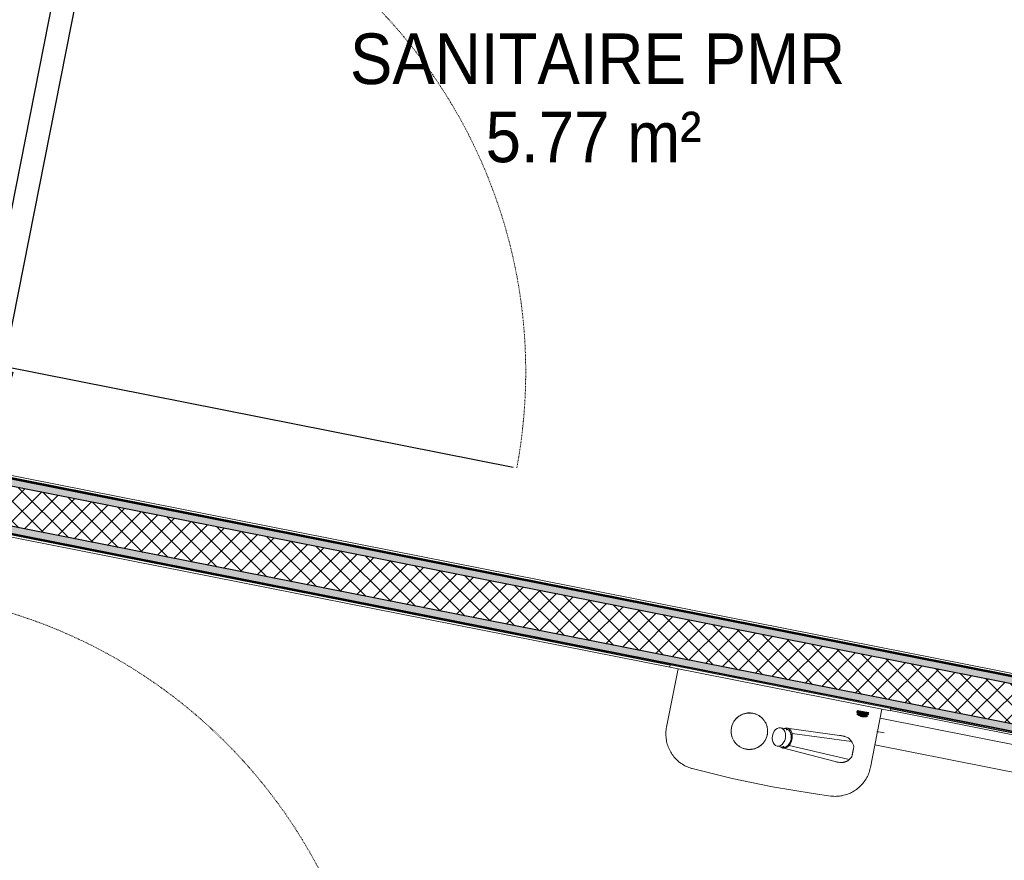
# Model space of a CAD drawing. Header units: millimetres. Extents: x -24070 to 30874, y -36590 to 4541.
# Tile 80 of 86: x 3655 to 5405, y -20861 to -19367. Entities that reach past the tile are written whole.
import ezdxf

# ---------------------------------------------------------------- set-up
doc = ezdxf.new("R2010")
doc.units = ezdxf.units.MM
doc.linetypes.add('Centre', pattern=[29.999999, 12, -6, 6, -6])
doc.linetypes.add('Tiret', pattern=[2.5, 1.25, -1.25])
for name, color, linetype, lineweight in [('A-AREA-IDEN', 7, 'Continuous', 30), ('A-DOOR', 7, 'Continuous', 25), ('A-DOOR-FRAM', 7, 'Continuous', 25), ('A-FLOR-HRAL', 7, 'Continuous', 18), ('A-WALL', 7, 'Continuous', 25), ('A-WALL-PATT', 7, 'Continuous', 25), ('BATIEMENT', 7, 'Continuous', 18), ('BATIMENT', 7, 'Continuous', 25), ('CANALISATIONS', 7, 'Continuous', 18), ('ELEMENTS DETAILS', 7, 'Continuous', 18), ('EQP SPE', 7, 'Continuous', 18), ('SANITAIRES', 7, 'Continuous', 18), ('TUYAUTERIE', 7, 'Continuous', 18)]:
    doc.layers.add(name, color=color, linetype=linetype, lineweight=lineweight)
doc.styles.add('Arial', font='arial.ttf', dxfattribs={"width": 0.9, "height": 90})

# ---------------------------------------------------------------- blocks, each defined once
blk = doc.blocks.new('PRT_SIMPLE_HUI_58x68x48 - PRT_BOIS_1V_930x2040x40-V5-2021_015_1111_DCE_1_50_N0 FINI_PLB_EG')
at = {"layer": 'ELEMENTS DETAILS', "lineweight": 25}
h = blk.add_hatch(color=256, dxfattribs=at)
h.paths.add_polyline_path([(-483.8, 12.8), (-496.3, 14.5), (-500.5, 14.5), (-500.2, 13.2), (-495.7, 13.1), (-485.1, 11.7), (-483.8, 9.7), (-483.8, 11.9)])
h.paths.add_polyline_path([(-483.8, 9.7), (-485.1, 10.6), (-488.8, 9.3), (-505.2, 9.6), (-505.2, 10.2), (-502, 10.2), (-502, 11.5), (-508.5, 11.5), (-508.5, 8), (-488.5, 8), (-484.8, 9.3)])
h = blk.add_hatch(color=256, dxfattribs=at)
h.paths.add_polyline_path([(413.8, 9.7), (415.1, 11.7), (426.1, 13.2), (430.5, 13.2), (430.5, 14.5), (425.8, 14.5), (413.8, 12.8), (413.8, 10.4)])
h.paths.add_polyline_path([(438.5, 11.5), (432, 11.5), (432.2, 10.2), (435.2, 10.2), (435.2, 9.3), (418.2, 9.5), (415.1, 10.6), (413.8, 9.7), (419, 8), (438.5, 8), (438.5, 10.9)])
at = {"layer": 'A-DOOR'}
for p, q in [((417, 54.5), (417, 977.5)), ((-499.5, 54.5), (430.5, 54.5)), ((-499.5, 14.5), (-499.5, 54.5)), ((430.5, 54.5), (430.5, 14.5)), ((426, 14.5), (-496, 14.5))]:
    blk.add_line(p, q, dxfattribs=at)
at = {"layer": 'A-DOOR-FRAM'}
for p, q in [((-545, 56), (-502, 56)), ((-545, 49.5), (-545, 56)), ((-502, 56), (-502, 11.5)), ((432, 56), (475, 56)), ((432, 11.5), (432, 56)), ((475, 56), (475, 49.5)), ((-488.5, 8), (-487, 8)), ((-487, 8), (-487, -56)), ((417, -56), (417, 8)), ((417, 8), (418.5, 8)), ((-545, -56), (-545, -47.5)), ((475, -47.5), (475, -56)), ((-487, -56), (-545, -56)), ((475, -56), (417, -56))]:
    blk.add_line(p, q, dxfattribs=at)
at = {"layer": 'BATIMENT'}
for p, q in [((-427.1, 124), (-450.6, 124)), ((-450.6, 124), (-450.6, 123.5)), ((-450.6, 123.5), (-450.6, 119.4)), ((-427.1, 123.5), (-450.6, 123.5)), ((-319.6, 124), (-427.1, 124)), ((-427.1, 124), (-427.1, 123.5)), ((-427.1, 123.5), (-427.1, 124)), ((-427.1, 123.5), (-427.1, 119.4)), ((-319.6, 123.5), (-427.1, 123.5)), ((-427.1, 119.4), (-427.1, 123.5)), ((-319.6, 123.5), (-319.6, 124)), ((-319.6, 119.4), (-319.6, 123.5)), ((-450.6, 119.4), (-450.6, 112.3)), ((-427.1, 119.4), (-450.6, 119.4)), ((-450.6, 103), (-450.6, 112.3)), ((-427.1, 119.4), (-427.1, 112.3)), ((-319.6, 119.4), (-427.1, 119.4)), ((-427.1, 112.3), (-427.1, 119.4)), ((-427.1, 103), (-427.1, 112.3)), ((-427.1, 112.3), (-427.1, 103)), ((-319.6, 112.3), (-319.6, 119.4)), ((-319.6, 112.3), (-319.6, 103)), ((-450.6, 94.6), (-450.6, 103)), ((-427.1, 103), (-450.6, 103)), ((-450.6, 84.2), (-450.6, 94.6)), ((-427.1, 94.6), (-450.6, 94.6)), ((-427.1, 101.8), (-427.1, 103)), ((-319.6, 103), (-427.1, 103)), ((-427.1, 103), (-427.1, 94.6)), ((-427.1, 101.8), (-319.6, 101.8)), ((-427.1, 94.6), (-427.1, 84.2)), ((-319.6, 103), (-319.6, 101.8)), ((-450.6, 73.4), (-450.6, 84.2)), ((-427.1, 84.2), (-450.6, 84.2)), ((-450.6, 65), (-450.6, 73.4)), ((-450.6, 73.4), (-427.1, 73.4)), ((-427.1, 84.2), (-427.1, 73.4)), ((-427.1, 73.4), (-427.1, 65)), ((-465.6, 63.5), (-465.6, 54.5)), ((-413.4, 63.5), (-465.6, 63.5)), ((-450.6, 65), (-450.6, 64)), ((-450.6, 64), (-427.1, 64)), ((-427.1, 64), (-427.1, 65)), ((-413.4, 54.5), (-413.4, 63.5)), ((-465.6, 14.5), (-465.6, 5.5)), ((-465.6, 5.5), (-413.4, 5.5)), ((-427.1, 5), (-450.6, 5)), ((-450.6, 5), (-450.6, 4)), ((-450.6, -4.4), (-450.6, 4)), ((-427.1, 4), (-427.1, 5)), ((-427.1, 4), (-427.1, -4.4)), ((-413.4, 5.5), (-413.4, 14.5)), ((-450.6, -15.2), (-450.6, -4.4)), ((-427.1, -4.4), (-450.6, -4.4)), ((-450.6, -25.6), (-450.6, -15.2)), ((-450.6, -15.2), (-427.1, -15.2)), ((-427.1, -4.4), (-427.1, -15.2)), ((-427.1, -15.2), (-427.1, -25.6)), ((-450.6, -34), (-450.6, -25.6)), ((-450.6, -25.6), (-427.1, -25.6)), ((-450.6, -43.3), (-450.6, -34)), ((-450.6, -34), (-427.1, -34)), ((-427.1, -25.6), (-427.1, -34)), ((-427.1, -34), (-427.1, -32.8)), ((-319.6, -32.8), (-427.1, -32.8)), ((-427.1, -43.3), (-427.1, -34)), ((-427.1, -34), (-319.6, -34)), ((-427.1, -34), (-427.1, -43.3)), ((-319.6, -32.8), (-319.6, -34)), ((-319.6, -34), (-319.6, -43.3)), ((-450.6, -43.3), (-450.6, -50.4)), ((-450.6, -50.4), (-450.6, -54.5)), ((-450.6, -50.4), (-427.1, -50.4)), ((-427.1, -43.3), (-427.1, -50.4)), ((-427.1, -50.4), (-427.1, -43.3)), ((-427.1, -50.4), (-427.1, -54.5)), ((-427.1, -50.4), (-319.6, -50.4)), ((-427.1, -54.5), (-427.1, -50.4)), ((-319.6, -50.4), (-319.6, -43.3)), ((-319.6, -54.5), (-319.6, -50.4)), ((-450.6, -54.5), (-450.6, -55)), ((-450.6, -54.5), (-427.1, -54.5)), ((-450.6, -55), (-427.1, -55)), ((-427.1, -54.5), (-427.1, -55)), ((-427.1, -54.5), (-319.6, -54.5)), ((-427.1, -55), (-427.1, -54.5)), ((-427.1, -55), (-319.6, -55)), ((-319.6, -55), (-319.6, -54.5))]:
    blk.add_line(p, q, dxfattribs=at)
at = {"layer": 'BATIMENT', "color": 176, "linetype": 'Tiret', "lineweight": 18, "true_color": 0x000080}
blk.add_arc((428, 54.5), 930, 90.6808, 180, dxfattribs=at)
at = {"layer": 'BATIMENT'}
for radius, start, end in [(7.5, 360, 180), (7.5, 120, 180), (9.12, 111.9887, 120), (7.5, 0, 90), (9.12, 155.8208, 180), (9.12, 180, 204.1792), (7.5, 180, 360), (7.5, 195, 225), (9.12, 240, 248.0113), (7.5, 240, 300), (9.12, 291.9887, 300), (7.5, 330, 0), (9.12, 335.8208, 0)]:
    blk.add_arc((429, 65.5), radius, start, end, dxfattribs=at)
at = {"layer": 'ELEMENTS DETAILS'}
for p, q in [((-508.5, 11.5), (-502, 11.5)), ((-508.5, 8), (-508.5, 11.5)), ((-488.5, 8), (-508.5, 8)), ((-505.2, 10.2), (-505.2, 9.3)), ((-502, 10.2), (-505.2, 10.2)), ((-505.2, 9.3), (-488.7, 9.3)), ((-502, 11.5), (-502, 10.2)), ((-500.5, 14.5), (-496, 14.5)), ((-500.5, 13.2), (-500.5, 14.5)), ((-496.1, 13.2), (-500.5, 13.2)), ((-485.1, 11.7), (-496.1, 13.2)), ((-496, 14.5), (-483.8, 12.8)), ((-488.7, 9.3), (-485.1, 10.6)), ((-483.8, 9.7), (-488.5, 8)), ((-485.1, 10.6), (-485.1, 11.7)), ((-483.8, 12.8), (-483.8, 9.7)), ((413.8, 12.8), (426, 14.5)), ((413.8, 9.7), (413.8, 12.8)), ((418.5, 8), (413.8, 9.7)), ((426.1, 13.2), (415.1, 11.7)), ((415.1, 11.7), (415.1, 10.6)), ((415.1, 10.6), (418.7, 9.3)), ((438.5, 8), (418.5, 8)), ((418.7, 9.3), (435.2, 9.3)), ((426, 14.5), (430.5, 14.5)), ((430.5, 13.2), (426.1, 13.2)), ((430.5, 14.5), (430.5, 13.2)), ((432, 11.5), (438.5, 11.5)), ((432, 10.2), (432, 11.5)), ((435.2, 10.2), (432, 10.2)), ((435.2, 9.3), (435.2, 10.2)), ((438.5, 11.5), (438.5, 8))]:
    blk.add_line(p, q, dxfattribs=at)
at = {"layer": 'EQP SPE'}
for p, q in [((430.5, 54.5), (403.5, 54.5)), ((430.5, 40.5), (430.5, 54.5))]:
    blk.add_line(p, q, dxfattribs=at)
blk = doc.blocks.new('PRT_SIMPLE_HUI_58x68x48 - PRT_BOIS_1V_930x2040x40-V7-2021_015_1111_DCE_1_50_N0 FINI_PLB_EG')
at = {"layer": 'ELEMENTS DETAILS', "lineweight": 25}
h = blk.add_hatch(color=256, dxfattribs=at)
h.paths.add_polyline_path([(-483.8, 12.8), (-496.3, 14.5), (-500.5, 14.5), (-500.2, 13.2), (-495.7, 13.1), (-485.1, 11.7), (-483.8, 9.7), (-483.8, 11.9)])
h.paths.add_polyline_path([(-483.8, 9.7), (-485.1, 10.6), (-488.8, 9.3), (-505.2, 9.6), (-505.2, 10.2), (-502, 10.2), (-502, 11.5), (-508.5, 11.5), (-508.5, 8), (-488.5, 8), (-484.8, 9.3)])
h = blk.add_hatch(color=256, dxfattribs=at)
h.paths.add_polyline_path([(413.8, 9.7), (415.1, 11.7), (426.1, 13.2), (430.5, 13.2), (430.5, 14.5), (425.8, 14.5), (413.8, 12.8), (413.8, 10.4)])
h.paths.add_polyline_path([(438.5, 11.5), (432, 11.5), (432.2, 10.2), (435.2, 10.2), (435.2, 9.3), (418.2, 9.5), (415.1, 10.6), (413.8, 9.7), (419, 8), (438.5, 8), (438.5, 10.9)])
at = {"layer": 'A-DOOR'}
for p, q in [((417, 54.5), (417, 977.5)), ((-499.5, 54.5), (430.5, 54.5)), ((-499.5, 14.5), (-499.5, 54.5)), ((430.5, 54.5), (430.5, 14.5)), ((426, 14.5), (-496, 14.5))]:
    blk.add_line(p, q, dxfattribs=at)
at = {"layer": 'A-DOOR-FRAM'}
for p, q in [((-545, 56), (-502, 56)), ((-545, 49.5), (-545, 56)), ((-502, 56), (-502, 11.5)), ((432, 56), (475, 56)), ((432, 11.5), (432, 56)), ((475, 56), (475, 49.5)), ((-488.5, 8), (-487, 8)), ((-487, 8), (-487, -56)), ((417, -56), (417, 8)), ((417, 8), (418.5, 8)), ((-545, -56), (-545, -47.5)), ((475, -47.5), (475, -56)), ((-487, -56), (-545, -56)), ((475, -56), (417, -56))]:
    blk.add_line(p, q, dxfattribs=at)
at = {"layer": 'BATIMENT'}
for p, q in [((-427.1, 124), (-450.6, 124)), ((-450.6, 124), (-450.6, 123.5)), ((-450.6, 123.5), (-450.6, 119.4)), ((-427.1, 123.5), (-450.6, 123.5)), ((-319.6, 124), (-427.1, 124)), ((-427.1, 124), (-427.1, 123.5)), ((-427.1, 123.5), (-427.1, 124)), ((-427.1, 123.5), (-427.1, 119.4)), ((-319.6, 123.5), (-427.1, 123.5)), ((-427.1, 119.4), (-427.1, 123.5)), ((-319.6, 123.5), (-319.6, 124)), ((-319.6, 119.4), (-319.6, 123.5)), ((-450.6, 119.4), (-450.6, 112.3)), ((-427.1, 119.4), (-450.6, 119.4)), ((-450.6, 103), (-450.6, 112.3)), ((-427.1, 119.4), (-427.1, 112.3)), ((-319.6, 119.4), (-427.1, 119.4)), ((-427.1, 112.3), (-427.1, 119.4)), ((-427.1, 103), (-427.1, 112.3)), ((-427.1, 112.3), (-427.1, 103)), ((-319.6, 112.3), (-319.6, 119.4)), ((-319.6, 112.3), (-319.6, 103)), ((-450.6, 94.6), (-450.6, 103)), ((-427.1, 103), (-450.6, 103)), ((-450.6, 84.2), (-450.6, 94.6)), ((-427.1, 94.6), (-450.6, 94.6)), ((-427.1, 101.8), (-427.1, 103)), ((-319.6, 103), (-427.1, 103)), ((-427.1, 103), (-427.1, 94.6)), ((-427.1, 101.8), (-319.6, 101.8)), ((-427.1, 94.6), (-427.1, 84.2)), ((-319.6, 103), (-319.6, 101.8)), ((-450.6, 73.4), (-450.6, 84.2)), ((-427.1, 84.2), (-450.6, 84.2)), ((-450.6, 65), (-450.6, 73.4)), ((-450.6, 73.4), (-427.1, 73.4)), ((-427.1, 84.2), (-427.1, 73.4)), ((-427.1, 73.4), (-427.1, 65)), ((-465.6, 63.5), (-465.6, 54.5)), ((-413.4, 63.5), (-465.6, 63.5)), ((-450.6, 65), (-450.6, 64)), ((-450.6, 64), (-427.1, 64)), ((-427.1, 64), (-427.1, 65)), ((-413.4, 54.5), (-413.4, 63.5)), ((-465.6, 14.5), (-465.6, 5.5)), ((-465.6, 5.5), (-413.4, 5.5)), ((-427.1, 5), (-450.6, 5)), ((-450.6, 5), (-450.6, 4)), ((-450.6, -4.4), (-450.6, 4)), ((-427.1, 4), (-427.1, 5)), ((-427.1, 4), (-427.1, -4.4)), ((-413.4, 5.5), (-413.4, 14.5)), ((-450.6, -15.2), (-450.6, -4.4)), ((-427.1, -4.4), (-450.6, -4.4)), ((-450.6, -25.6), (-450.6, -15.2)), ((-450.6, -15.2), (-427.1, -15.2)), ((-427.1, -4.4), (-427.1, -15.2)), ((-427.1, -15.2), (-427.1, -25.6)), ((-450.6, -34), (-450.6, -25.6)), ((-450.6, -25.6), (-427.1, -25.6)), ((-450.6, -43.3), (-450.6, -34)), ((-450.6, -34), (-427.1, -34)), ((-427.1, -25.6), (-427.1, -34)), ((-427.1, -34), (-427.1, -32.8)), ((-319.6, -32.8), (-427.1, -32.8)), ((-427.1, -43.3), (-427.1, -34)), ((-427.1, -34), (-319.6, -34)), ((-427.1, -34), (-427.1, -43.3)), ((-319.6, -32.8), (-319.6, -34)), ((-319.6, -34), (-319.6, -43.3)), ((-450.6, -43.3), (-450.6, -50.4)), ((-450.6, -50.4), (-450.6, -54.5)), ((-450.6, -50.4), (-427.1, -50.4)), ((-427.1, -43.3), (-427.1, -50.4)), ((-427.1, -50.4), (-427.1, -43.3)), ((-427.1, -50.4), (-427.1, -54.5)), ((-427.1, -50.4), (-319.6, -50.4)), ((-427.1, -54.5), (-427.1, -50.4)), ((-319.6, -50.4), (-319.6, -43.3)), ((-319.6, -54.5), (-319.6, -50.4)), ((-450.6, -54.5), (-450.6, -55)), ((-450.6, -54.5), (-427.1, -54.5)), ((-450.6, -55), (-427.1, -55)), ((-427.1, -54.5), (-427.1, -55)), ((-427.1, -54.5), (-319.6, -54.5)), ((-427.1, -55), (-427.1, -54.5)), ((-427.1, -55), (-319.6, -55)), ((-319.6, -55), (-319.6, -54.5))]:
    blk.add_line(p, q, dxfattribs=at)
at = {"layer": 'BATIMENT', "color": 176, "linetype": 'Tiret', "lineweight": 18, "true_color": 0x000080}
blk.add_arc((428, 54.5), 930, 90.6808, 180, dxfattribs=at)
at = {"layer": 'BATIMENT'}
for radius, start, end in [(7.5, 360, 180), (7.5, 120, 149.0461), (9.12, 111.9887, 120), (7.5, 0, 90), (9.12, 155.8208, 180), (9.12, 180, 202.5883), (7.5, 150, 180), (7.5, 180, 360), (7.5, 195, 225), (9.12, 240, 248.0113), (7.5, 240, 300), (9.12, 291.9887, 300.2239), (7.5, 330, 0), (9.12, 335.8208, 0)]:
    blk.add_arc((429, 65.5), radius, start, end, dxfattribs=at)
at = {"layer": 'ELEMENTS DETAILS'}
for p, q in [((-508.5, 11.5), (-502, 11.5)), ((-508.5, 8), (-508.5, 11.5)), ((-488.5, 8), (-508.5, 8)), ((-505.2, 10.2), (-505.2, 9.3)), ((-502, 10.2), (-505.2, 10.2)), ((-505.2, 9.3), (-488.7, 9.3)), ((-502, 11.5), (-502, 10.2)), ((-500.5, 14.5), (-496, 14.5)), ((-500.5, 13.2), (-500.5, 14.5)), ((-496.1, 13.2), (-500.5, 13.2)), ((-485.1, 11.7), (-496.1, 13.2)), ((-496, 14.5), (-483.8, 12.8)), ((-488.7, 9.3), (-485.1, 10.6)), ((-483.8, 9.7), (-488.5, 8)), ((-485.1, 10.6), (-485.1, 11.7)), ((-483.8, 12.8), (-483.8, 9.7)), ((413.8, 12.8), (426, 14.5)), ((413.8, 9.7), (413.8, 12.8)), ((418.5, 8), (413.8, 9.7)), ((426.1, 13.2), (415.1, 11.7)), ((415.1, 11.7), (415.1, 10.6)), ((415.1, 10.6), (418.7, 9.3)), ((438.5, 8), (418.5, 8)), ((418.7, 9.3), (435.2, 9.3)), ((426, 14.5), (430.5, 14.5)), ((430.5, 13.2), (426.1, 13.2)), ((430.5, 14.5), (430.5, 13.2)), ((432, 11.5), (438.5, 11.5)), ((432, 10.2), (432, 11.5)), ((435.2, 10.2), (432, 10.2)), ((435.2, 9.3), (435.2, 10.2)), ((438.5, 11.5), (438.5, 8))]:
    blk.add_line(p, q, dxfattribs=at)
at = {"layer": 'EQP SPE'}
for p, q in [((430.5, 54.5), (403.5, 54.5)), ((430.5, 40.5), (430.5, 54.5))]:
    blk.add_line(p, q, dxfattribs=at)
blk = doc.blocks.new('Garde-corps - Garde-corps-522138-2021_015_1111_DCE_1_50_N0 FINI_PLB_EG')
at = {"layer": 'A-FLOR-HRAL'}
for p, q in [((3584.4, -20170.1), (6222.8, -20691.5)), ((3588.6, -20167.4), (6220, -20687.4))]:
    blk.add_line(p, q, dxfattribs=at)
blk = doc.blocks.new('Garde-corps - Garde-corps-522878-2021_015_1111_DCE_1_50_N0 FINI_PLB_EG')
at = {"layer": 'A-FLOR-HRAL'}
for p, q in [((3565, -20268.2), (4810.7, -20514.4)), ((3567.8, -20272.4), (4810, -20517.8)), ((5202.4, -20595.4), (6199.3, -20792.4)), ((5203.1, -20592), (6203.4, -20789.6))]:
    blk.add_line(p, q, dxfattribs=at)
blk = doc.blocks.new('72_MIROIR_GEN - 400x800-573947-2021_015_1111_DCE_1_50_N0 FINI_PLB_EG')
at = {"layer": 'EQP SPE', "color": 251, "true_color": 0x646464}
for p, q in [((200, 0), (-200, 0)), ((-200, 0), (-200, -4)), ((200, -4), (200, 0)), ((-200, -4), (200, -4))]:
    blk.add_line(p, q, dxfattribs=at)
blk = doc.blocks.new('B02_ARC_rvt-1-2021_015_1111_DCE_1_50_N0 FINI_PLB_EG')
at = {"layer": 'A-WALL-PATT', "lineweight": 5, "true_color": 0xdadada}
blk.add_hatch(color=254, dxfattribs=at).paths.add_polyline_path([(6222.3, -20706.7), (6224.8, -20694.5), (3581.5, -20172.1), (3579.1, -20184.4), (6208.7, -20704.1)])
at = {"layer": 'A-WALL-PATT', "lineweight": 18}
h = blk.add_hatch(dxfattribs=at)
h.set_pattern_fill('FP_1', color=256, style=0, pattern_type=2)
h.set_pattern_definition([(45, (0, 0), (-17.67767, 17.67767), []), (135, (0, 0), (-17.67767, -17.67767), [])])
h.paths.add_polyline_path([(6208.7, -20775.4), (6222.3, -20706.7), (3566.8, -20182), (3553.2, -20250.6), (6077.3, -20749.4)])
at = {"layer": 'A-WALL-PATT', "true_color": 0xdadada}
blk.add_hatch(color=254, dxfattribs=at).paths.add_polyline_path([(6206.3, -20787.7), (6208.7, -20775.4), (3565.5, -20253), (3563.1, -20265.3), (6147.4, -20776)])
at = {"layer": 'A-WALL'}
for p, q in [((6222.3, -20706.7), (3579.1, -20184.4)), ((6208.7, -20775.4), (3565.5, -20253))]:
    blk.add_line(p, q, dxfattribs=at)
at = {"layer": 'BATIEMENT', "lineweight": 25}
for p, q in [((6224.8, -20694.5), (3581.5, -20172.1)), ((3581.5, -20172.1), (6222.8, -20694.1)), ((6223.2, -20692.1), (3583.9, -20170.5)), ((3563.1, -20265.3), (6206.3, -20787.7)), ((6206.2, -20788.2), (3563.1, -20265.3)), ((3564.6, -20267.7), (4810.7, -20514.2)), ((5203.1, -20591.8), (6203.9, -20789.8))]:
    blk.add_line(p, q, dxfattribs=at)
at = {"layer": 'BATIEMENT', "lineweight": 18}
for name in ['Garde-corps - Garde-corps-522138-2021_015_1111_DCE_1_50_N0 FINI_PLB_EG', 'Garde-corps - Garde-corps-522878-2021_015_1111_DCE_1_50_N0 FINI_PLB_EG']:
    blk.add_blockref(name, (0, 0), dxfattribs=at)
at = {"layer": 'BATIMENT', "lineweight": 18, "rotation": 258.8099662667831}
for name, p in [('PRT_SIMPLE_HUI_58x68x48 - PRT_BOIS_1V_930x2040x40-V5-2021_015_1111_DCE_1_50_N0 FINI_PLB_EG', (3653.5, -19563.5)), ('PRT_SIMPLE_HUI_58x68x48 - PRT_BOIS_1V_930x2040x40-V7-2021_015_1111_DCE_1_50_N0 FINI_PLB_EG', (3393.1, -20879.5))]:
    blk.add_blockref(name, p, dxfattribs=at)
at = {"layer": 'EQP SPE', "lineweight": 18, "rotation": 348.8099662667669}
blk.add_blockref('72_MIROIR_GEN - 400x800-573947-2021_015_1111_DCE_1_50_N0 FINI_PLB_EG', (5006.9, -20553), dxfattribs=at)
blk = doc.blocks.new('740500 - 740500-716560-2021_015_1111_DCE_1_50_N0 FINI_PLB_EG')
at = {"layer": 'SANITAIRES', "color": 5, "true_color": 0x0000ff}
for p, q in [((1.2, 23.7), (100.5, 18)), ((-23.6, 5.8), (-23.6, -5.6)), ((89.7, 11.2), (-20, 15.1)), ((100.3, 15.1), (98.7, 15.1)), ((110.5, 16.6), (100.3, 16.6)), ((88.8, -10.8), (-17.8, -17.4)), ((98.7, -15.1), (100.3, -15.1)), ((100.3, -16.6), (110.5, -16.6)), ((99.9, -18.2), (1.1, -23.8))]:
    blk.add_line(p, q, dxfattribs=at)
for centre, major_axis, start_param, end_param in [((100, -0.9), (0, 18.9), 5.952516, 7.159707), ((101.3, -0.8), (0, 20.4), 0.942806, 2.084012), ((98.7, 0), (0, 15.1), 0.715871, 1.570796), ((100.3, 0), (0, 16.6), 0, 1.570796), ((110.5, 0), (0, 16.6), 4.712389, 7.853982), ((98.7, 0), (0, 15.1), 1.577465, 2.356194), ((100.3, 0), (0, 16.6), 1.570796, 3.141593), ((99.3, 0.6), (0, 18.8), 2.224881, 3.542634), ((110.5, 0), (0, 16.6), 1.570796, 4.712389)]:
    blk.add_ellipse(centre, major_axis=major_axis, ratio=0.707107, start_param=start_param, end_param=end_param, dxfattribs=at)
for points, knots in [([(2.9, 23.5), (1.2, 23.7), (-2.2, 23.8), (-6.1, 23.3), (-8.5, 22.7), (-9.8, 22.3), (-11, 21.9), (-12.1, 21.4), (-13.3, 20.9), (-14.4, 20.2), (-15.5, 19.6), (-16.5, 18.8), (-17.5, 18), (-18.7, 16.8), (-19.5, 15.8), (-20, 15.1)], [-0.5555556, -0.5555556, -0.5555556, -0.5555556, -0.4444444, -0.3333333, -0.3055556, -0.2777778, -0.25, -0.2222222, -0.1944444, -0.1666667, -0.1388889, -0.1111111, -0.0833333, -0.0555556, 0, 0, 0, 0]), ([(-23.4, 9.6), (-23.4, 9.1), (-23.5, 8.1), (-23.6, 6.8), (-23.6, 5.7), (-23.6, 4.9), (-23.6, 4.3), (-23.6, 3.7), (-23.5, 3.3), (-23.5, 2.9), (-23.5, 2.4), (-23.5, 1.4), (-23.4, 0.1), (-23.5, -1.3), (-23.5, -2.2), (-23.5, -2.8), (-23.5, -3.2), (-23.6, -3.6), (-23.6, -4.1), (-23.6, -4.7), (-23.6, -5.5), (-23.6, -6.6), (-23.5, -7.9), (-23.4, -8.9), (-23.4, -9.4)], [-1, -1, -1, -1, -0.916667, -0.833333, -0.791667, -0.75, -0.708333, -0.6875, -0.666667, -0.645833, -0.625, -0.583333, -0.5, -0.416667, -0.375, -0.354167, -0.333333, -0.3125, -0.291667, -0.25, -0.208333, -0.166667, -0.083333, 0, 0, 0, 0]), ([(-17.8, -17.4), (-17, -18.1), (-15.5, -19.5), (-13.4, -20.8), (-11.9, -21.6), (-11, -22), (-9.6, -22.5), (-7.4, -23.2), (-4.9, -23.6), (-2.9, -23.8), (-0.9, -23.9), (1.6, -23.9), (3.6, -23.6), (4.6, -23.4)], [-1, -1, -1, -1, -0.925, -0.85, -0.8125, -0.79375, -0.775, -0.7, -0.625, -0.5875, -0.55, -0.475, -0.4, -0.4, -0.4, -0.4])]:
    blk.add_open_spline(points, degree=3, knots=knots, dxfattribs=at)
for points in [[(-20, 15.1), (-20.7, 14.2), (-21.9, 12.5), (-22.9, 10.6), (-23.4, 9.6)], [(-23.4, -9.4), (-22.7, -10.9), (-21, -13.8), (-18.9, -16.2), (-17.8, -17.4)]]:
    blk.add_open_spline(points, degree=3, dxfattribs=at)
blk = doc.blocks.new('Plumbing_Fixtures_Grohe_Pop_Up_Waste_65807000_14_METRIC - Pop-Up Waste - 65807000-793812-2021_015_1111_DCE_1_50_N0 FINI_PLB_EG')
at = {"layer": 'SANITAIRES', "flags": 128}
for points in [[(0, 32.3), (-1.3, 32.3), (-2.6, 32.2), (-3.9, 32.1), (-5.1, 31.9), (-6.4, 31.7), (-7.7, 31.4), (-8.9, 31.1), (-10.2, 30.7), (-11.4, 30.2), (-12.6, 29.8), (-13.8, 29.2), (-14.9, 28.7), (-16.1, 28), (-17.2, 27.4), (-18.3, 26.7), (-19.3, 25.9), (-20.3, 25.1), (-21.3, 24.3), (-22.3, 23.4), (-23.2, 22.5), (-24.1, 21.6), (-24.9, 20.6), (-25.7, 19.6), (-26.5, 18.5), (-27.2, 17.5), (-27.9, 16.4), (-28.5, 15.2), (-29.1, 14.1), (-29.6, 12.9), (-30.1, 11.7), (-30.6, 10.5), (-31, 9.3), (-31.3, 8), (-31.6, 6.8), (-31.9, 5.5), (-32, 4.2), (-32.2, 2.9), (-32.3, 1.6), (-32.3, 0.3), (-32.3, -0.9), (-32.2, -2.2), (-32.1, -3.5), (-32, -4.8), (-31.7, -6.1), (-31.5, -7.3), (-31.2, -8.6), (-30.8, -9.8), (-30.4, -11.1), (-29.9, -12.3), (-29.4, -13.5), (-28.8, -14.6), (-28.2, -15.8), (-27.6, -16.9), (-26.9, -18), (-26.1, -19), (-25.4, -20.1), (-24.5, -21), (-23.7, -22), (-22.8, -22.9), (-21.8, -23.8), (-20.9, -24.7), (-19.9, -25.5), (-18.8, -26.3), (-17.8, -27), (-16.7, -27.7), (-15.5, -28.3), (-14.4, -28.9), (-13.2, -29.5), (-12, -30), (-10.8, -30.5), (-9.6, -30.9), (-8.4, -31.2), (-7.1, -31.5), (-5.8, -31.8), (-4.6, -32), (-3.3, -32.2), (-2, -32.3), (-0.7, -32.3), (0, -32.3)], [(0, -32.3), (1.3, -32.3), (2.6, -32.2), (3.9, -32.1), (5.1, -31.9), (6.4, -31.7), (7.7, -31.4), (8.9, -31.1), (10.2, -30.7), (11.4, -30.2), (12.6, -29.8), (13.8, -29.2), (14.9, -28.7), (16.1, -28), (17.2, -27.4), (18.3, -26.7), (19.3, -25.9), (20.3, -25.1), (21.3, -24.3), (22.3, -23.4), (23.2, -22.5), (24.1, -21.6), (24.9, -20.6), (25.7, -19.6), (26.5, -18.5), (27.2, -17.5), (27.9, -16.4), (28.5, -15.2), (29.1, -14.1), (29.6, -12.9), (30.1, -11.7), (30.6, -10.5), (31, -9.3), (31.3, -8), (31.6, -6.8), (31.9, -5.5), (32, -4.2), (32.2, -2.9), (32.3, -1.6), (32.3, -0.3), (32.3, 0.9), (32.2, 2.2), (32.1, 3.5), (32, 4.8), (31.7, 6.1), (31.5, 7.3), (31.2, 8.6), (30.8, 9.8), (30.4, 11.1), (29.9, 12.3), (29.4, 13.5), (28.8, 14.6), (28.2, 15.8), (27.6, 16.9), (26.9, 18), (26.1, 19), (25.4, 20.1), (24.5, 21), (23.7, 22), (22.8, 22.9), (21.8, 23.8), (20.9, 24.7), (19.9, 25.5), (18.8, 26.3), (17.8, 27), (16.7, 27.7), (15.5, 28.3), (14.4, 28.9), (13.2, 29.5), (12, 30), (10.8, 30.5), (9.6, 30.9), (8.4, 31.2), (7.1, 31.5), (5.8, 31.8), (4.6, 32), (3.3, 32.2), (2, 32.3), (0.7, 32.3), (0, 32.3)]]:
    blk.add_lwpolyline(points, dxfattribs=at)
blk = doc.blocks.new('39327000_Grohe_EuroCeramicHandrinseBasin37 - 39327000-V17-2021_015_1111_DCE_1_50_N0 FINI_PLB_EG')
at = {"layer": 'SANITAIRES', "color": 3, "true_color": 0x00ff00}
for p, q in [((-184.6, -5.9), (-184.6, -111.8)), ((145.2, -17.1), (145.2, -17.9)), ((145.2, -17.9), (145.2, -17.1)), ((145.2, -17.1), (145.2, -17.9)), ((145.2, -17.9), (145.2, -17.1)), ((146.1, -16.9), (146.1, -20.7)), ((148.3, -16.9), (146.1, -16.9)), ((146.1, -20.7), (146.1, -16.9)), ((146.1, -16.9), (148.3, -16.9)), ((155.4, -16.7), (155.4, -20.7)), ((156.4, -16.7), (155.4, -16.7)), ((155.4, -20.7), (155.4, -16.7)), ((155.4, -16.7), (156.4, -16.7)), ((156.4, -18.1), (156.4, -16.7)), ((156.4, -16.7), (156.4, -18.1)), ((159.1, -16.7), (158.1, -16.7)), ((158.1, -16.7), (158.1, -18.1)), ((158.1, -18.1), (158.1, -16.7)), ((158.1, -16.7), (159.1, -16.7)), ((159.1, -20.7), (159.1, -16.7)), ((159.1, -16.7), (159.1, -20.7)), ((160.2, -16.7), (160.2, -20.7)), ((162.8, -16.7), (160.2, -16.7)), ((160.2, -20.7), (160.2, -16.7)), ((160.2, -16.7), (162.8, -16.7)), ((162.8, -17.5), (161.2, -17.5)), ((161.2, -17.5), (161.2, -18.3)), ((161.2, -18.3), (161.2, -17.5)), ((161.2, -17.5), (162.8, -17.5)), ((162.8, -17.5), (161.2, -17.5)), ((161.2, -17.5), (161.2, -18.3)), ((161.2, -18.3), (161.2, -17.5)), ((161.2, -17.5), (162.8, -17.5)), ((162.8, -17.5), (162.8, -16.7)), ((162.8, -16.7), (162.8, -17.5)), ((184.6, 0), (178.6, 0)), ((184.6, -111.8), (184.6, -6)), ((142.4, -22.6), (142.9, -23.3)), ((142.9, -23.3), (142.4, -22.6)), ((143.8, -24), (144.5, -24.5)), ((144.5, -24.5), (143.8, -24)), ((144.3, -19.9), (144.3, -18.8)), ((144.3, -18.8), (145.3, -18.8)), ((145.3, -18.8), (144.3, -18.8)), ((144.3, -18.8), (144.3, -19.9)), ((144.3, -19.9), (144.3, -18.8)), ((144.3, -18.8), (145.3, -18.8)), ((145.3, -18.8), (144.3, -18.8)), ((144.3, -18.8), (144.3, -19.9)), ((145.3, -20.3), (145.3, -18.8)), ((145.3, -18.8), (145.3, -20.3)), ((146.3, -25.4), (145.4, -24.9)), ((145.4, -24.9), (146.3, -25.4)), ((146.3, -25.4), (145.4, -24.9)), ((145.4, -24.9), (146.3, -25.4)), ((146.1, -20.7), (147.1, -20.7)), ((147.1, -20.7), (146.1, -20.7)), ((147.1, -20.7), (147.1, -17.7)), ((147.1, -17.7), (147.1, -20.7)), ((147.3, -18.8), (148.7, -20.7)), ((148.7, -20.7), (147.3, -18.8)), ((150, -20.7), (148.7, -19.2)), ((148.7, -19.2), (150, -20.7)), ((148.7, -20.7), (150, -20.7)), ((150, -20.7), (148.7, -20.7)), ((155.4, -20.7), (156.4, -20.7)), ((156.4, -20.7), (155.4, -20.7)), ((158.1, -18.1), (156.4, -18.1)), ((156.4, -18.1), (158.1, -18.1)), ((156.4, -20.7), (156.4, -18.9)), ((156.4, -18.9), (158.1, -18.9)), ((158.1, -18.9), (156.4, -18.9)), ((156.4, -18.9), (156.4, -20.7)), ((158.1, -18.9), (158.1, -20.7)), ((158.1, -20.7), (158.1, -18.9)), ((158.1, -20.7), (159.1, -20.7)), ((159.1, -20.7), (158.1, -20.7)), ((159.2, -24.9), (158.4, -25.4)), ((158.4, -25.4), (159.2, -24.9)), ((159.2, -24.9), (158.4, -25.4)), ((158.4, -25.4), (159.2, -24.9)), ((160.1, -24.5), (160.9, -24)), ((160.9, -24), (160.1, -24.5)), ((160.2, -20.7), (163, -20.7)), ((163, -20.7), (160.2, -20.7)), ((161.2, -18.3), (162.5, -18.3)), ((162.5, -18.3), (161.2, -18.3)), ((161.2, -18.3), (162.5, -18.3)), ((162.5, -18.3), (161.2, -18.3)), ((162.5, -19.1), (161.2, -19.1)), ((161.2, -19.1), (161.2, -19.9)), ((161.2, -19.9), (161.2, -19.1)), ((161.2, -19.1), (162.5, -19.1)), ((162.5, -19.1), (161.2, -19.1)), ((161.2, -19.1), (161.2, -19.9)), ((161.2, -19.9), (161.2, -19.1)), ((161.2, -19.1), (162.5, -19.1)), ((163, -19.9), (161.2, -19.9)), ((161.2, -19.9), (163, -19.9)), ((161.7, -23.3), (162.3, -22.6)), ((162.3, -22.6), (161.7, -23.3)), ((162.5, -18.3), (162.5, -19.1)), ((162.5, -19.1), (162.5, -18.3)), ((162.5, -18.3), (162.5, -19.1)), ((162.5, -19.1), (162.5, -18.3)), ((163, -20.7), (163, -19.9)), ((163, -19.9), (163, -20.7))]:
    blk.add_line(p, q, dxfattribs=at)
at = {"layer": 'SANITAIRES', "color": 3, "true_color": 0x00ff00, "flags": 128}
for points in [[(152.3, -16.8), (151.8, -16.9), (151.2, -17), (150.8, -17.3), (150.4, -17.7), (150.1, -18.1), (150, -18.6), (150, -19.1), (150.1, -19.6), (150.4, -20), (150.8, -20.4), (151.2, -20.6), (151.8, -20.8), (152.3, -20.9)], [(152.3, -20.9), (151.8, -20.8), (151.2, -20.6), (150.8, -20.4), (150.4, -20), (150.1, -19.6), (150, -19.1), (150, -18.6), (150.1, -18.1), (150.4, -17.7), (150.8, -17.3), (151.2, -17), (151.8, -16.9), (152.3, -16.8)], [(150, -19.1), (150, -18.6), (150.1, -18.1), (150.4, -17.7), (150.8, -17.3), (151.2, -17), (151.8, -16.9)], [(151.8, -16.9), (151.2, -17), (150.8, -17.3), (150.4, -17.7), (150.1, -18.1), (150, -18.6), (150, -19.1)], [(152.3, -17.5), (152, -17.5), (151.7, -17.7), (151.5, -17.8), (151.3, -18.1), (151.1, -18.4), (151, -18.7), (151, -19), (151.1, -19.3), (151.3, -19.6), (151.5, -19.8), (151.7, -20), (152, -20.1), (152.3, -20.2)], [(152.3, -20.2), (152, -20.1), (151.7, -20), (151.5, -19.8), (151.3, -19.6), (151.1, -19.3), (151, -19), (151, -18.7), (151.1, -18.4), (151.3, -18.1), (151.5, -17.8), (151.7, -17.7), (152, -17.5), (152.3, -17.5)], [(152.3, -17.5), (152, -17.5), (151.7, -17.7), (151.5, -17.8), (151.3, -18.1), (151.1, -18.4), (151, -18.7), (151, -19), (151.1, -19.3), (151.3, -19.6), (151.5, -19.8), (151.7, -20), (152, -20.1), (152.3, -20.2)], [(152.3, -20.2), (152, -20.1), (151.7, -20), (151.5, -19.8), (151.3, -19.6), (151.1, -19.3), (151, -19), (151, -18.7), (151.1, -18.4), (151.3, -18.1), (151.5, -17.8), (151.7, -17.7), (152, -17.5), (152.3, -17.5)], [(152.3, -20.9), (152.9, -20.8), (153.4, -20.6), (153.9, -20.4), (154.3, -20), (154.5, -19.6), (154.7, -19.1), (154.7, -18.6), (154.5, -18.1), (154.3, -17.7), (153.9, -17.3), (153.4, -17), (152.9, -16.9), (152.3, -16.8)], [(152.3, -16.8), (152.9, -16.9), (153.4, -17), (153.9, -17.3), (154.3, -17.7), (154.5, -18.1), (154.7, -18.6), (154.7, -19.1), (154.5, -19.6), (154.3, -20), (153.9, -20.4), (153.4, -20.6), (152.9, -20.8), (152.3, -20.9)], [(152.3, -20.2), (152.6, -20.1), (152.9, -20), (153.2, -19.8), (153.4, -19.6), (153.5, -19.3), (153.6, -19), (153.6, -18.7), (153.5, -18.4), (153.4, -18.1), (153.2, -17.8), (152.9, -17.7), (152.6, -17.5), (152.3, -17.5)], [(152.3, -17.5), (152.6, -17.5), (152.9, -17.7), (153.2, -17.8), (153.4, -18.1), (153.5, -18.4), (153.6, -18.7), (153.6, -19), (153.5, -19.3), (153.4, -19.6), (153.2, -19.8), (152.9, -20), (152.6, -20.1), (152.3, -20.2)], [(152.3, -20.2), (152.6, -20.1), (152.9, -20), (153.2, -19.8), (153.4, -19.6), (153.5, -19.3), (153.6, -19), (153.6, -18.7), (153.5, -18.4), (153.4, -18.1), (153.2, -17.8), (152.9, -17.7), (152.6, -17.5), (152.3, -17.5)], [(152.3, -17.5), (152.6, -17.5), (152.9, -17.7), (153.2, -17.8), (153.4, -18.1), (153.5, -18.4), (153.6, -18.7), (153.6, -19), (153.5, -19.3), (153.4, -19.6), (153.2, -19.8), (152.9, -20), (152.6, -20.1), (152.3, -20.2)], [(152.9, -16.9), (153.4, -17), (153.9, -17.3), (154.3, -17.7), (154.5, -18.1)], [(154.5, -18.1), (154.3, -17.7), (153.9, -17.3), (153.4, -17), (152.9, -16.9)], [(150.8, -20.4), (150.4, -20), (150.1, -19.6)], [(150.1, -19.6), (150.4, -20), (150.8, -20.4)], [(152.3, -20.9), (151.8, -20.8), (151.2, -20.6)], [(151.2, -20.6), (151.8, -20.8), (152.3, -20.9)], [(154.7, -19.1), (154.5, -19.6), (154.3, -20), (153.9, -20.4), (153.4, -20.6), (152.9, -20.8), (152.3, -20.9)], [(152.3, -20.9), (152.9, -20.8), (153.4, -20.6), (153.9, -20.4), (154.3, -20), (154.5, -19.6), (154.7, -19.1)], [(-71.4, -90.2), (-71.4, -88.9), (-71.3, -87.6), (-71.2, -86.3), (-71, -85), (-70.8, -83.7), (-70.5, -82.4), (-70.2, -81.2), (-69.8, -79.9), (-69.3, -78.7), (-68.9, -77.5), (-68.3, -76.3), (-67.8, -75.1), (-67.1, -74), (-66.5, -72.9), (-65.8, -71.8), (-65, -70.7), (-64.2, -69.7), (-63.4, -68.7), (-62.5, -67.8), (-61.6, -66.8), (-60.6, -66), (-59.6, -65.1), (-58.6, -64.3), (-57.6, -63.5), (-56.5, -62.8), (-55.4, -62.1), (-54.2, -61.5), (-53.1, -60.9), (-51.9, -60.4), (-50.7, -59.9), (-49.5, -59.4), (-48.2, -59), (-47, -58.7), (-45.7, -58.4), (-44.5, -58.1), (-43.2, -57.9), (-41.9, -57.8), (-40.6, -57.7), (-39.3, -57.7), (-38, -57.7), (-36.7, -57.7), (-35.4, -57.8), (-34.1, -58), (-32.8, -58.2), (-31.5, -58.5), (-30.3, -58.8), (-29, -59.2), (-27.8, -59.6), (-26.6, -60.1), (-25.4, -60.6), (-24.2, -61.2), (-23.1, -61.8), (-22, -62.4), (-20.9, -63.1), (-19.8, -63.9), (-18.8, -64.7), (-17.8, -65.5), (-16.8, -66.4), (-15.9, -67.3), (-15, -68.2), (-14.1, -69.2), (-13.3, -70.2), (-12.5, -71.2), (-11.8, -72.3), (-11.1, -73.4), (-10.4, -74.5), (-9.8, -75.7), (-9.3, -76.9), (-8.8, -78.1), (-8.3, -79.3), (-7.9, -80.5), (-7.5, -81.7), (-7.2, -83), (-7, -84.3), (-6.8, -85.6), (-6.6, -86.9), (-6.5, -88.2), (-6.4, -89.5), (-6.4, -90.2)], [(-6.4, -90.2), (-6.5, -91.5), (-6.5, -92.8), (-6.7, -94), (-6.8, -95.3), (-7.1, -96.6), (-7.4, -97.9), (-7.7, -99.1), (-8.1, -100.4), (-8.5, -101.6), (-9, -102.8), (-9.5, -104), (-10.1, -105.2), (-10.7, -106.3), (-11.4, -107.4), (-12.1, -108.5), (-12.9, -109.6), (-13.7, -110.6), (-14.5, -111.6), (-15.4, -112.5), (-16.3, -113.5), (-17.2, -114.4), (-18.2, -115.2), (-19.2, -116), (-20.3, -116.8), (-21.4, -117.5), (-22.5, -118.2), (-23.6, -118.8), (-24.8, -119.4), (-26, -119.9), (-27.2, -120.4), (-28.4, -120.9), (-29.6, -121.3), (-30.9, -121.6), (-32.1, -121.9), (-33.4, -122.2), (-34.7, -122.4), (-36, -122.5), (-37.3, -122.6), (-38.6, -122.7), (-39.9, -122.6), (-41.2, -122.6), (-42.5, -122.5), (-43.8, -122.3), (-45, -122.1), (-46.3, -121.8), (-47.6, -121.5), (-48.8, -121.1), (-50, -120.7), (-51.3, -120.2), (-52.5, -119.7), (-53.6, -119.1), (-54.8, -118.5), (-55.9, -117.9), (-57, -117.2), (-58.1, -116.4), (-59.1, -115.6), (-60.1, -114.8), (-61.1, -114), (-62, -113), (-62.9, -112.1), (-63.8, -111.1), (-64.6, -110.1), (-65.4, -109.1), (-66.1, -108), (-66.8, -106.9), (-67.4, -105.8), (-68, -104.6), (-68.6, -103.5), (-69.1, -102.3), (-69.6, -101), (-70, -99.8), (-70.3, -98.6), (-70.6, -97.3), (-70.9, -96), (-71.1, -94.7), (-71.3, -93.4), (-71.4, -92.2), (-71.4, -90.9), (-71.4, -90.2)], [(-184.6, -111.8), (-184.6, -114.3), (-184.4, -116.9), (-184.2, -119.4), (-183.8, -121.9), (-183.4, -124.4), (-182.8, -126.9), (-182.2, -129.3), (-181.4, -131.8), (-180.6, -134.2), (-179.6, -136.5), (-178.6, -138.8), (-177.5, -141.1), (-176.2, -143.3), (-174.9, -145.5), (-173.5, -147.6), (-172.1, -149.7), (-170.5, -151.7), (-168.9, -153.7), (-167.2, -155.5), (-165.4, -157.3), (-163.5, -159.1), (-161.6, -160.7), (-159.6, -162.3), (-157.6, -163.8), (-155.5, -165.2), (-153.3, -166.6), (-151.1, -167.8), (-148.8, -168.9), (-146.5, -170), (-144.2, -171), (-141.8, -171.8), (-139.4, -172.6), (-136.9, -173.3), (-134.4, -173.9), (-131.9, -174.4), (-129.4, -174.7), (-126.9, -175), (-125.5, -175.1)], [(125.5, -175.1), (128, -174.9), (130.5, -174.6), (133.1, -174.2), (135.5, -173.6), (138, -173), (140.4, -172.3), (142.8, -171.5), (145.2, -170.6), (147.5, -169.5), (149.8, -168.4), (152.1, -167.3), (154.3, -166), (156.4, -164.6), (158.5, -163.2), (160.5, -161.6), (162.5, -160), (164.4, -158.3), (166.2, -156.5), (167.9, -154.7), (169.6, -152.8), (171.2, -150.8), (172.7, -148.8), (174.2, -146.7), (175.5, -144.6), (176.8, -142.4), (178, -140.1), (179.1, -137.8), (180.1, -135.5), (181, -133.1), (181.8, -130.7), (182.5, -128.3), (183.1, -125.8), (183.6, -123.3), (184, -120.8), (184.3, -118.3), (184.5, -115.7), (184.6, -113.2), (184.6, -111.8)], [(-125.5, -175.1), (-52.4, -178.7), (20.8, -179.3), (94, -177), (125.5, -175.1)]]:
    blk.add_lwpolyline(points, dxfattribs=at)
at = {"layer": 'SANITAIRES', "color": 3, "true_color": 0x00ff00}
for centre, radius, start, end in [((148.3, -18.1), 1.16, 290.4047, 90), ((148.3, -18.1), 1.16, 290.4047, 90), ((148.3, -18.1), 1.16, 304.9134, 75.4913), ((148.3, -18.1), 1.16, 304.9134, 75.4913), ((142.7, -17.4), 5.22, 266.2902, 295.8704), ((142.7, -17.4), 5.22, 266.2902, 295.8704), ((142.7, -17.4), 5.92, 271.7156, 295.8704), ((142.7, -17.4), 5.92, 271.7156, 295.8704), ((142.7, -17.4), 5.92, 271.7156, 295.8704), ((142.7, -17.4), 5.92, 271.7156, 295.8704), ((142.7, -18.9), 5.22, 281.894, 295.8704), ((142.7, -18.9), 5.22, 281.894, 295.8704), ((142.7, -18.9), 5.22, 281.894, 295.8704), ((142.7, -18.9), 5.22, 281.894, 295.8704), ((142.7, -18.9), 5.92, 287.7602, 295.8704), ((142.7, -18.9), 5.92, 287.7602, 295.8704), ((142.7, -18.9), 5.92, 291.8153, 295.8704), ((142.7, -18.9), 5.92, 291.8153, 295.8704), ((147.5, -27.3), 5.8, 64.1296, 115.8704), ((147.5, -27.3), 5.8, 64.1296, 115.8704), ((147.5, -28.8), 5.8, 64.1296, 115.8704), ((147.5, -28.8), 5.8, 64.1296, 115.8704), ((147.5, -28.8), 5.8, 64.1296, 115.8704), ((147.5, -28.8), 5.8, 64.1296, 115.8704), ((147.5, -27.3), 5.1, 64.1296, 115.8704), ((147.5, -27.3), 5.1, 64.1296, 115.8704), ((147.5, -27.3), 5.1, 64.1296, 115.8704), ((147.5, -27.3), 5.1, 64.1296, 115.8704), ((147.5, -28.8), 5.1, 64.1296, 115.8704), ((147.5, -28.8), 5.1, 64.1296, 115.8704), ((147.5, -28.8), 5.1, 64.1296, 115.8704), ((147.5, -28.8), 5.1, 64.1296, 115.8704), ((147.5, -30.3), 5.8, 64.1296, 111.3973), ((147.5, -30.3), 5.8, 64.1296, 111.3973), ((147.5, -30.3), 5.8, 64.1296, 111.3973), ((147.5, -30.3), 5.8, 64.1296, 111.3973), ((147.5, -27.3), 5.8, 77.0648, 102.9352), ((147.5, -27.3), 5.8, 77.0648, 102.9352), ((147.5, -30.3), 5.1, 64.1296, 104.1671), ((147.5, -30.3), 5.1, 64.1296, 104.1671), ((147.5, -30.3), 5.1, 64.1296, 104.1671), ((147.5, -30.3), 5.1, 64.1296, 104.1671), ((152.3, -17.4), 5.92, 244.1296, 295.8704), ((152.3, -17.4), 5.92, 244.1296, 295.8704), ((152.3, -17.4), 5.92, 244.1296, 295.8704), ((152.3, -17.4), 5.92, 244.1296, 295.8704), ((152.3, -18.9), 5.92, 244.1296, 295.8704), ((152.3, -18.9), 5.92, 244.1296, 295.8704), ((152.3, -18.9), 5.92, 244.1296, 295.8704), ((152.3, -18.9), 5.92, 244.1296, 295.8704), ((152.3, -20.4), 5.92, 244.1296, 257.0648), ((152.3, -20.4), 5.92, 244.1296, 295.8704), ((152.3, -20.4), 5.92, 244.1296, 295.8704), ((152.3, -20.4), 5.92, 244.1296, 257.0648), ((152.3, -17.4), 5.22, 244.1296, 295.8704), ((152.3, -17.4), 5.22, 244.1296, 295.8704), ((152.3, -18.9), 5.22, 244.1296, 295.8704), ((152.3, -18.9), 5.22, 244.1296, 295.8704), ((152.3, -18.9), 5.22, 244.1296, 295.8704), ((152.3, -18.9), 5.22, 244.1296, 295.8704), ((152.3, -20.4), 5.22, 244.1296, 295.8704), ((152.3, -20.4), 5.22, 244.1296, 295.8704), ((152.3, -20.4), 5.22, 244.1296, 295.8704), ((152.3, -20.4), 5.22, 244.1296, 295.8704), ((152.3, -20.4), 5.92, 282.9352, 295.8704), ((152.3, -20.4), 5.92, 282.9352, 295.8704), ((157.1, -27.3), 5.8, 77.0648, 115.8704), ((157.1, -27.3), 5.8, 64.1296, 115.8704), ((157.1, -27.3), 5.8, 64.1296, 115.8704), ((157.1, -27.3), 5.8, 77.0648, 115.8704), ((157.1, -28.8), 5.8, 64.1296, 115.8704), ((157.1, -28.8), 5.8, 64.1296, 115.8704), ((157.1, -28.8), 5.8, 64.1296, 115.8704), ((157.1, -28.8), 5.8, 64.1296, 115.8704), ((157.1, -30.3), 5.8, 68.6027, 115.8704), ((157.1, -30.3), 5.8, 68.6027, 115.8704), ((157.1, -30.3), 5.8, 68.6027, 115.8704), ((157.1, -30.3), 5.8, 68.6027, 115.8704), ((157.1, -27.3), 5.1, 64.1296, 115.8704), ((157.1, -27.3), 5.1, 64.1296, 115.8704), ((157.1, -27.3), 5.1, 64.1296, 115.8704), ((157.1, -27.3), 5.1, 64.1296, 115.8704), ((157.1, -28.8), 5.1, 64.1296, 115.8704), ((157.1, -28.8), 5.1, 64.1296, 115.8704), ((157.1, -28.8), 5.1, 64.1296, 115.8704), ((157.1, -28.8), 5.1, 64.1296, 115.8704), ((157.1, -30.3), 5.1, 75.8329, 115.8704), ((157.1, -30.3), 5.1, 75.8329, 115.8704), ((157.1, -30.3), 5.1, 75.8329, 115.8704), ((157.1, -30.3), 5.1, 75.8329, 115.8704), ((161.9, -17.4), 5.92, 244.1296, 268.2844), ((161.9, -17.4), 5.92, 244.1296, 268.2844), ((161.9, -17.4), 5.92, 244.1296, 268.2844), ((161.9, -17.4), 5.92, 244.1296, 268.2844), ((161.9, -18.9), 5.92, 244.1296, 252.2398), ((161.9, -18.9), 5.92, 244.1296, 252.2398), ((161.9, -18.9), 5.92, 244.1296, 252.2398), ((161.9, -18.9), 5.92, 244.1296, 252.2398), ((161.9, -17.4), 5.22, 244.1296, 273.7098), ((161.9, -17.4), 5.22, 244.1296, 273.7098), ((161.9, -18.9), 5.22, 244.1296, 258.106), ((161.9, -18.9), 5.22, 244.1296, 258.106), ((161.9, -18.9), 5.22, 244.1296, 258.106), ((161.9, -18.9), 5.22, 244.1296, 258.106)]:
    blk.add_arc(centre, radius, start, end, dxfattribs=at)
for points, knots in [([(145.2, -17.1), (143.6, -16.4), (141.2, -17.4), (141.3, -19.8), (142.9, -21), (144.6, -20.8), (145.3, -20.3)], [0, 0, 0, 0, 0.00736423, 0.01497593, 0.02160565, 0.02655906, 0.02655906, 0.02655906, 0.02655906]), ([(145.3, -20.3), (144.6, -20.8), (142.9, -21), (141.3, -19.8), (141.2, -17.4), (143.6, -16.4), (145.2, -17.1)], [-0.02655906, -0.02655906, -0.02655906, -0.02655906, -0.02160565, -0.01497593, -0.00736423, 0, 0, 0, 0]), ([(145.2, -17.9), (143.6, -17), (141.4, -18.5), (143.1, -20.7), (144.3, -19.9)], [-0.01552719, -0.01552719, -0.01552719, -0.01552719, -0.00750955, 0, 0, 0, 0]), ([(144.3, -19.9), (143.1, -20.7), (141.4, -18.5), (143.6, -17), (145.2, -17.9)], [0, 0, 0, 0, 0.00750955, 0.01552719, 0.01552719, 0.01552719, 0.01552719]), ([(145.2, -17.9), (143.6, -17), (141.4, -18.5), (143.1, -20.7), (144.3, -19.9)], [-0.01552719, -0.01552719, -0.01552719, -0.01552719, -0.00750955, 0, 0, 0, 0]), ([(144.3, -19.9), (143.1, -20.7), (141.4, -18.5), (143.6, -17), (145.2, -17.9)], [0, 0, 0, 0, 0.00750955, 0.01552719, 0.01552719, 0.01552719, 0.01552719]), ([(147.1, -17.7), (147.7, -17.7), (148.4, -17.5), (148.6, -18.9), (147.3, -18.8)], [0, 0, 0, 0, 0.003013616, 0.006845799, 0.006845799, 0.006845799, 0.006845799]), ([(147.3, -18.8), (148.6, -18.9), (148.4, -17.5), (147.7, -17.7), (147.1, -17.7)], [-0.006845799, -0.006845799, -0.006845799, -0.006845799, -0.003013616, 0, 0, 0, 0]), ([(148.1, -18.7), (148.5, -18.5), (148.3, -17.6), (147.8, -17.6), (147.4, -17.7)], [-0.005704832, -0.005704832, -0.005704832, -0.005704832, -0.003013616, -0.000570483, -0.000570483, -0.000570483, -0.000570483]), ([(147.4, -17.7), (147.8, -17.6), (148.3, -17.6), (148.5, -18.5), (148.1, -18.7)], [0.000570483, 0.000570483, 0.000570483, 0.000570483, 0.003013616, 0.005704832, 0.005704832, 0.005704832, 0.005704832])]:
    blk.add_open_spline(points, degree=3, knots=knots, dxfattribs=at)
for points in [[(143.8, -16.8), (144.2, -16.8), (144.7, -16.9), (145.2, -17.1)], [(145.2, -17.1), (144.7, -16.9), (144.2, -16.8), (143.8, -16.8)], [(143.1, -20.8), (142.4, -20.6), (141.9, -20.2), (141.6, -19.7)], [(141.6, -19.7), (141.9, -20.2), (142.4, -20.6), (143.1, -20.8)], [(143.9, -20.8), (143.8, -20.8), (143.6, -20.8), (143.5, -20.8)], [(143.5, -20.8), (143.6, -20.8), (143.8, -20.8), (143.9, -20.8)], [(145.3, -20.3), (145, -20.5), (144.7, -20.7), (144.4, -20.7)], [(144.4, -20.7), (144.7, -20.7), (145, -20.5), (145.3, -20.3)], [(147.6, -18.8), (147.6, -18.8), (147.7, -18.8), (147.8, -18.8)], [(147.8, -18.8), (147.7, -18.8), (147.6, -18.8), (147.6, -18.8)]]:
    blk.add_open_spline(points, degree=3, dxfattribs=at)
blk = doc.blocks.new('B02_PLB_rvt-1-2021_015_1111_DCE_1_50_N0 FINI_PLB_EG')
at = {"layer": 'CANALISATIONS', "color": 6, "true_color": 0xff00ff}
for p, q in [((5151.1, -20602.4), (5143.8, -20600.9)), ((5160.7, -20604.3), (5153.4, -20602.8)), ((6199.9, -20809.7), (5183.8, -20608.8)), ((5174.5, -20656.2), (6190.6, -20857))]:
    blk.add_line(p, q, dxfattribs=at)
at = {"layer": 'TUYAUTERIE', "color": 5, "true_color": 0x0000ff}
blk.add_open_spline([(5178.1, -20632.8), (5182.2, -20633.3), (5186.5, -20634), (5191.2, -20634.9)], degree=3, dxfattribs=at)
at = {"layer": 'SANITAIRES', "color": 6, "linetype": 'Centre', "lineweight": 18, "true_color": 0xff00ff}
for name, p, rotation in [('39327000_Grohe_EuroCeramicHandrinseBasin37 - 39327000-V17-2021_015_1111_DCE_1_50_N0 FINI_PLB_EG', (5007.2, -20551), 348.8212149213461), ('740500 - 740500-716560-2021_015_1111_DCE_1_50_N0 FINI_PLB_EG', (5112.4, -20663.6), 168.8099662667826)]:
    blk.add_blockref(name, p, dxfattribs=dict(at, rotation=rotation))
blk.add_blockref('Plumbing_Fixtures_Grohe_Pop_Up_Waste_65807000_14_METRIC - Pop-Up Waste - 65807000-793812-2021_015_1111_DCE_1_50_N0 FINI_PLB_EG', (4951.5, -20631.9), dxfattribs=at)

msp = doc.modelspace()

# ---------------------------------------------------------------- block references
at = {"lineweight": 5}
for name in ['B02_ARC_rvt-1-2021_015_1111_DCE_1_50_N0 FINI_PLB_EG', 'B02_PLB_rvt-1-2021_015_1111_DCE_1_50_N0 FINI_PLB_EG']:
    msp.add_blockref(name, (0, 0), dxfattribs=at)

# ---------------------------------------------------------------- texts
at = {"layer": 'A-AREA-IDEN', "color": 8, "true_color": 0x808080, "char_height": 90, "attachment_point": 1, "style": 'Arial'}
for s, insert, width in [('SANITAIRE PMR', (4241.6, -19391.5), 1038.987), ('5.77 m²', (4482.7, -19530.4), 454.557)]:
    msp.add_mtext(s, dxfattribs=dict(at, insert=insert, width=width))

doc.saveas('drawing.dxf')
